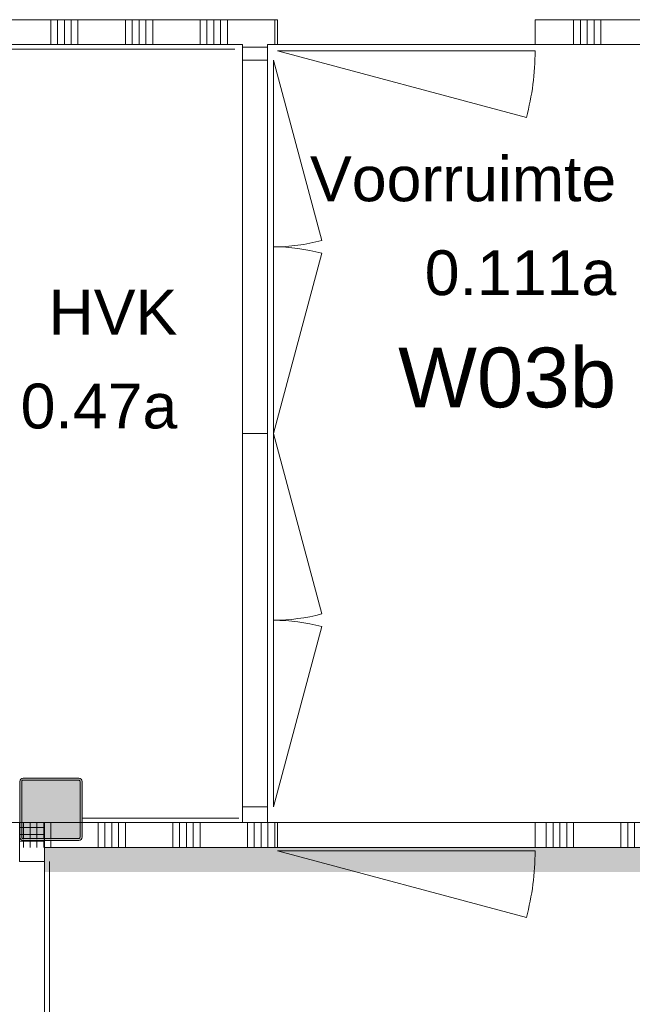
# Model space of a CAD drawing. Header units: millimetres. Extents: x -850 to 154668, y -80411 to 71019.
# Tile 168 of 236: x 47276 to 49736, y 29345 to 33300. Entities that reach past the tile are written whole.
import ezdxf
from ezdxf.enums import TextEntityAlignment as Align

# ---------------------------------------------------------------- set-up
doc = ezdxf.new("R2010")
doc.units = ezdxf.units.MM
doc.header["$MEASUREMENT"] = 0
for name, color, linetype in [('Info Wandafwerking aanduiding', 7, 'Continuous'), ('Info Wandafwerking aanduiding Doorsnede-arcering', 7, 'Continuous'), ('New_22 C Binnenwanden', 7, 'Continuous'), ('New_22 C Binnenwanden Deuren', 7, 'Continuous'), ('New_22 C Binnenwanden Doorsnede-arcering', 7, 'Continuous'), ('New_22 NC Binnenwanden', 7, 'Continuous'), ('New_22 NC Binnenwanden Deuren', 7, 'Continuous'), ('New_22 NC Binnenwanden Doorsnede-arcering', 7, 'Continuous'), ('New_Z Ruimtefuncties', 7, 'Continuous'), ('New_Z Ruimtefuncties Zone omranding', 7, 'Continuous'), ('New_Z Ruimtefuncties Zone tekst', 7, 'Continuous'), ('S-COLS-____-OTLN.RVT S', 7, 'Continuous'), ('S-COLS-____-OTLN.RVT S 2D arcering', 7, 'Continuous')]:
    doc.layers.add(name, color=color, linetype=linetype)
doc.styles.add('GENERATED_STYLE_1', font='arial.ttf')
doc.styles.add('GENERATED_STYLE_2', font='arial.ttf')

# ---------------------------------------------------------------- blocks, each defined once
blk = doc.blocks.new('Voorruimte_0.111a_4_1', base_point=(49075.4, 32226.1))
at = {"layer": 'New_Z Ruimtefuncties Zone tekst', "color": 2, "lineweight": 0}
for tag, height, style, p in [('DUMMY_938', 180, 'GENERATED_STYLE_1', (49671.1, 32791.8)), ('ROOM_NAME', 180, 'GENERATED_STYLE_1', (49671.1, 32750.7)), ('DUMMY_939', 180, 'GENERATED_STYLE_1', (49671.1, 32414.7)), ('ROOM_NUMBER', 180, 'GENERATED_STYLE_1', (49671.1, 32373.5)), ('stWallCovering', 240, 'GENERATED_STYLE_2', (49671.1, 31982.7))]:
    blk.add_attdef(tag, text='', height=height, dxfattribs=dict(at, style=style)).set_placement(p, align=Align.TOP_RIGHT)
at = {"layer": 'New_Z Ruimtefuncties Zone tekst', "color": 2, "lineweight": 0, "style": 'GENERATED_STYLE_2'}
blk.add_attdef('DUMMY_940', text='', height=240, dxfattribs=at).set_placement((48479.6, 32037.5), align=Align.TOP_LEFT)
blk = doc.blocks.new('*X425')
at = {"layer": 'New_22 NC Binnenwanden Doorsnede-arcering', "color": 254, "linetype": 'Continuous', "lineweight": 0, "true_color": 0xe9ebeb}
for p, q in [((47890.3, 29975), (47890.3, 30075)), ((47917.7, 29975), (47917.7, 30075)), ((47945.1, 29975), (47945.1, 30075)), ((47972.6, 29975), (47972.6, 30075)), ((48000, 29975), (48000, 30075)), ((48190.3, 29975), (48190.3, 30075)), ((48217.7, 29975), (48217.7, 30075)), ((48245.1, 29975), (48245.1, 30075)), ((48272.6, 29975), (48272.6, 30075)), ((48300, 29975), (48300, 30075))]:
    blk.add_line(p, q, dxfattribs=at)
blk = doc.blocks.new('*X426')
at = {"layer": 'New_22 NC Binnenwanden Doorsnede-arcering', "color": 254, "linetype": 'Continuous', "lineweight": 0, "true_color": 0xe9ebeb}
for p, q in [((49390.3, 29975), (49390.3, 30075)), ((49417.7, 29975), (49417.7, 30075)), ((49445.1, 29975), (49445.1, 30075)), ((49472.6, 29975), (49472.6, 30075)), ((49500, 29975), (49500, 30075)), ((49690.3, 29975), (49690.3, 30075)), ((49717.7, 29975), (49717.7, 30075)), ((49745.1, 29975), (49745.1, 30075)), ((49772.6, 29975), (49772.6, 30075)), ((49800, 29975), (49800, 30075)), ((49990.3, 29975), (49990.3, 30075)), ((50017.7, 29975), (50017.7, 30075)), ((50045.1, 29975), (50045.1, 30075)), ((50072.6, 29975), (50072.6, 30075)), ((50100, 29975), (50100, 30075)), ((50290.3, 29975), (50290.3, 30075)), ((50317.7, 29975), (50317.7, 30075)), ((50345.1, 29975), (50345.1, 30075)), ((50372.6, 29975), (50372.6, 30075)), ((50400, 29975), (50400, 30075)), ((50590.3, 29975), (50590.3, 30075)), ((50617.7, 29975), (50617.7, 30075)), ((50645.1, 29975), (50645.1, 30075)), ((50672.6, 29975), (50672.6, 30075)), ((50700, 29975), (50700, 30075)), ((50890.3, 29975), (50890.3, 30075)), ((50917.7, 29975), (50917.7, 30075)), ((50945.1, 29975), (50945.1, 30075)), ((50972.6, 29975), (50972.6, 30075)), ((51000, 29975), (51000, 30075)), ((51190.3, 29975), (51190.3, 30075)), ((51217.7, 29975), (51217.7, 30075)), ((51245.1, 29975), (51245.1, 30075)), ((51272.6, 29975), (51272.6, 30075)), ((51300, 29975), (51300, 30075)), ((51790.3, 29975), (51790.3, 30075)), ((51817.7, 29975), (51817.7, 30075)), ((51845.1, 29975), (51845.1, 30075)), ((51872.6, 29975), (51872.6, 30075)), ((51490.3, 29975), (51490.3, 30000)), ((51517.7, 29975), (51517.7, 30000)), ((51545.1, 29975), (51545.1, 30000)), ((51572.6, 29975), (51572.6, 30000)), ((51600, 29975), (51600, 30000.4))]:
    blk.add_line(p, q, dxfattribs=at)
blk = doc.blocks.new('D1 22_3')
at = {"layer": 'New_22 NC Binnenwanden Deuren', "color": 1, "linetype": 'Continuous', "lineweight": 0}
for q in [(-481.8, 267.6), (-517, 0)]:
    blk.add_line((517, 0), q, dxfattribs=at)
at = {"layer": 'New_22 NC Binnenwanden Deuren', "color": 7, "linetype": 'Continuous', "lineweight": 0}
for p, q in [((-517, -114), (-517, -14)), ((-517, -114), (-517, -14)), ((517, -114), (517, -14)), ((517, -114), (517, -14))]:
    blk.add_line(p, q, dxfattribs=at)
at = {"layer": 'New_22 NC Binnenwanden Deuren', "color": 1, "linetype": 'Continuous', "lineweight": 0}
blk.add_arc((517, 0), 1034, 165, 180, dxfattribs=at)
blk = doc.blocks.new('Wall_111_1', base_point=(53347.3, 30075))
at = {"layer": 'New_22 NC Binnenwanden', "color": 8, "linetype": 'Continuous', "lineweight": 0, "true_color": 0x778488}
for p, q in [((48311.5, 30075), (48311.5, 29975)), ((49345.5, 30075), (49345.5, 29975))]:
    blk.add_line(p, q, dxfattribs=at)
at = {"layer": 'New_22 NC Binnenwanden', "color": 8, "linetype": 'Continuous', "lineweight": 0, "true_color": 0x778488, "flags": 128}
for points in [[(48311.5, 30075), (47759.9, 30075)], [(51365, 30075), (49345.5, 30075)], [(47759.9, 29975), (48311.5, 29975)], [(49345.5, 29975), (51895.4, 29975)]]:
    blk.add_lwpolyline(points, dxfattribs=at)
at = {"layer": 'New_22 NC Binnenwanden', "color": 8, "lineweight": 0, "true_color": 0x778488}
for name in ['*X425', '*X426']:
    blk.add_blockref(name, (0, 0), dxfattribs=at)
at = {"layer": 'New_22 NC Binnenwanden Deuren', "color": 1, "linetype": 'Continuous', "lineweight": 0, "zscale": 1000, "rotation": 179.9999999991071}
blk.add_blockref('D1 22_3', (48828.5, 29961), dxfattribs=at)
blk = doc.blocks.new('*X451')
at = {"layer": 'New_22 NC Binnenwanden Doorsnede-arcering', "color": 254, "linetype": 'Continuous', "lineweight": 0, "true_color": 0xe9ebeb}
for p, q in [((46690.3, 29975), (46690.3, 30075)), ((46717.7, 29975), (46717.7, 30075)), ((46745.1, 29975), (46745.1, 30075)), ((46772.6, 29975), (46772.6, 30075)), ((46800, 29975), (46800, 30075)), ((46990.3, 29975), (46990.3, 30075)), ((47017.7, 29975), (47017.7, 30075)), ((47045.1, 29975), (47045.1, 30075)), ((47072.6, 29975), (47072.6, 30075)), ((47100, 29975), (47100, 30075)), ((47590.3, 29975), (47590.3, 30075)), ((47617.7, 29975), (47617.7, 30075)), ((47645.1, 29975), (47645.1, 30075)), ((47672.6, 29975), (47672.6, 30075)), ((47700, 29975), (47700, 30075)), ((47290.3, 29975), (47290.3, 30000.5)), ((47317.7, 29975), (47317.7, 30000)), ((47345.1, 29975), (47345.1, 30000)), ((47372.6, 29975), (47372.6, 30000)), ((47400, 29975), (47400, 30000))]:
    blk.add_line(p, q, dxfattribs=at)
blk = doc.blocks.new('*X452')
at = {"layer": 'New_22 NC Binnenwanden Doorsnede-arcering', "color": 254, "linetype": 'Continuous', "lineweight": 0, "true_color": 0xe9ebeb}
for p, q in [((47290.3, 30008.5), (47290.3, 30075)), ((47317.7, 30008), (47317.7, 30075)), ((47345.1, 30008), (47345.1, 30075)), ((47372.6, 30008), (47372.6, 30075)), ((47400, 30008), (47400, 30075))]:
    blk.add_line(p, q, dxfattribs=at)
blk = doc.blocks.new('Wall_119_1', base_point=(47759.9, 30075))
at = {"layer": 'New_22 NC Binnenwanden', "color": 8, "linetype": 'Continuous', "lineweight": 0, "true_color": 0x778488, "flags": 128}
for points in [[(47517.4, 30075), (47283.4, 30075)], [(47759.9, 30075), (47525.4, 30075)], [(47375.4, 29975), (47759.9, 29975)]]:
    blk.add_lwpolyline(points, dxfattribs=at)
at = {"layer": 'New_22 NC Binnenwanden', "color": 8, "lineweight": 0, "true_color": 0x778488}
for name in ['*X451', '*X452']:
    blk.add_blockref(name, (0, 0), dxfattribs=at)
blk = doc.blocks.new('*X914')
at = {"layer": 'New_22 NC Binnenwanden Doorsnede-arcering', "color": 254, "linetype": 'Continuous', "lineweight": 0, "true_color": 0xe9ebeb}
for p, q in [((47100, 33300), (47100, 33270.1)), ((47127.4, 33300), (47127.4, 33242.7)), ((47154.9, 33300), (47154.9, 33215.3))]:
    blk.add_line(p, q, dxfattribs=at)
blk = doc.blocks.new('*X915')
at = {"layer": 'New_22 NC Binnenwanden Doorsnede-arcering', "color": 254, "linetype": 'Continuous', "lineweight": 0, "true_color": 0xe9ebeb}
for p, q in [((47182.3, 33300), (47182.3, 33200)), ((47209.7, 33300), (47209.7, 33200)), ((47400, 33300), (47400, 33200)), ((47427.4, 33300), (47427.4, 33200)), ((47454.9, 33300), (47454.9, 33200)), ((47482.3, 33300), (47482.3, 33200)), ((47509.7, 33300), (47509.7, 33200)), ((47700, 33300), (47700, 33200)), ((47727.4, 33300), (47727.4, 33200)), ((47754.9, 33300), (47754.9, 33200)), ((47782.3, 33300), (47782.3, 33200)), ((47809.7, 33300), (47809.7, 33200)), ((48000, 33300), (48000, 33200)), ((48027.4, 33300), (48027.4, 33200)), ((48054.9, 33300), (48054.9, 33200)), ((48082.3, 33300), (48082.3, 33200)), ((48109.7, 33300), (48109.7, 33200)), ((48300, 33300), (48300, 33200))]:
    blk.add_line(p, q, dxfattribs=at)
blk = doc.blocks.new('*X916')
at = {"layer": 'New_22 NC Binnenwanden Doorsnede-arcering', "color": 254, "linetype": 'Continuous', "lineweight": 0, "true_color": 0xe9ebeb}
for p, q in [((49500, 33300), (49500, 33200)), ((49527.4, 33300), (49527.4, 33200)), ((49554.9, 33300), (49554.9, 33200)), ((49582.3, 33300), (49582.3, 33200)), ((49609.7, 33300), (49609.7, 33200)), ((49800, 33300), (49800, 33200)), ((49827.4, 33300), (49827.4, 33200)), ((49854.9, 33300), (49854.9, 33200)), ((49882.3, 33300), (49882.3, 33200)), ((49909.7, 33300), (49909.7, 33200))]:
    blk.add_line(p, q, dxfattribs=at)
blk = doc.blocks.new('D1 22')
at = {"layer": 'New_22 NC Binnenwanden Deuren', "color": 1, "linetype": 'Continuous', "lineweight": 0}
for q in [(-481.8, 267.6), (-517, 0)]:
    blk.add_line((517, 0), q, dxfattribs=at)
at = {"layer": 'New_22 NC Binnenwanden Deuren', "color": 7, "linetype": 'Continuous', "lineweight": 0}
for p, q in [((-517, -25), (-517, -125)), ((-517, -25), (-517, -125)), ((517, -25), (517, -125)), ((517, -25), (517, -125))]:
    blk.add_line(p, q, dxfattribs=at)
at = {"layer": 'New_22 NC Binnenwanden Deuren', "color": 1, "linetype": 'Continuous', "lineweight": 0}
blk.add_arc((517, 0), 1034, 165, 180, dxfattribs=at)
blk = doc.blocks.new('*X918')
at = {"layer": 'New_22 NC Binnenwanden Doorsnede-arcering', "color": 254, "linetype": 'Continuous', "lineweight": 0, "true_color": 0xe9ebeb}
for p, q in [((47100, 33270.1), (47100, 33200)), ((47127.4, 33242.7), (47127.4, 33200)), ((47154.9, 33215.3), (47154.9, 33200))]:
    blk.add_line(p, q, dxfattribs=at)
blk = doc.blocks.new('Wall_182_1', base_point=(50020.2, 33200))
at = {"layer": 'New_22 NC Binnenwanden', "color": 8, "linetype": 'Continuous', "lineweight": 0, "true_color": 0x778488}
for p, q in [((48311.5, 33200), (48311.5, 33300)), ((49345.5, 33200), (49345.5, 33300))]:
    blk.add_line(p, q, dxfattribs=at)
at = {"layer": 'New_22 NC Binnenwanden', "color": 8, "linetype": 'Continuous', "lineweight": 0, "true_color": 0x778488, "flags": 128}
for points in [[(48311.5, 33300), (47070.1, 33300)], [(47070.1, 33300), (47070.1, 33200)], [(49970.2, 33300), (49345.5, 33300)], [(47170.1, 33200), (48170.1, 33200)], [(48270.1, 33200), (48311.5, 33200)], [(49345.5, 33200), (49970.2, 33200)]]:
    blk.add_lwpolyline(points, dxfattribs=at)
at = {"layer": 'New_22 NC Binnenwanden', "color": 8, "lineweight": 0, "true_color": 0x778488}
for name in ['*X914', '*X918', '*X915', '*X916']:
    blk.add_blockref(name, (0, 0), dxfattribs=at)
at = {"layer": 'New_22 NC Binnenwanden Deuren', "color": 1, "linetype": 'Continuous', "lineweight": 0, "zscale": 1000, "rotation": 180}
blk.add_blockref('D1 22', (48828.5, 33175), dxfattribs=at)
blk = doc.blocks.new('*X1667')
at = {"layer": 'New_22 NC Binnenwanden Doorsnede-arcering', "color": 254, "linetype": 'Continuous', "lineweight": 0, "true_color": 0xe9ebeb}
blk.add_line((48270.1, 33190.3), (48170.1, 33190.3), dxfattribs=at)
blk = doc.blocks.new('D2 22_5')
at = {"layer": 'New_22 NC Binnenwanden Deuren', "color": 1, "linetype": 'Continuous', "lineweight": 0}
for p, q in [((-750, 0), (-25.6, 194.1)), ((750, 0), (25.6, 194.1)), ((-750, 0), (0, 0)), ((750, 0), (0, 0))]:
    blk.add_line(p, q, dxfattribs=at)
at = {"layer": 'New_22 NC Binnenwanden Deuren', "color": 7, "linetype": 'Continuous', "lineweight": 0}
for p, q in [((-750, -25), (-750, -125)), ((-750, -25), (-750, -125)), ((750, -25), (750, -125)), ((750, -25), (750, -125))]:
    blk.add_line(p, q, dxfattribs=at)
at = {"layer": 'New_22 NC Binnenwanden Deuren', "color": 1, "linetype": 'Continuous', "lineweight": 0}
for centre, start, end in [((-750, 0), 0, 15), ((750, 0), 165, 180)]:
    blk.add_arc(centre, 750, start, end, dxfattribs=at)
blk = doc.blocks.new('Wall_295_1', base_point=(48170.1, 33200))
at = {"layer": 'New_22 NC Binnenwanden', "color": 8, "linetype": 'Continuous', "lineweight": 0, "true_color": 0x778488}
for p, q in [((48270.1, 33137.5), (48170.1, 33137.5)), ((48270.1, 30137.5), (48170.1, 30137.5))]:
    blk.add_line(p, q, dxfattribs=at)
at = {"layer": 'New_22 NC Binnenwanden', "color": 8, "linetype": 'Continuous', "lineweight": 0, "true_color": 0x778488, "flags": 128}
for points in [[(48170.1, 33200), (48170.1, 33137.5)], [(48270.1, 33137.5), (48270.1, 33200)], [(48170.1, 30137.5), (48170.1, 30075.1)], [(48270.1, 30075.1), (48270.1, 30137.5)], [(48170.1, 30075.1), (48270.1, 30075.1)]]:
    blk.add_lwpolyline(points, dxfattribs=at)
at = {"layer": 'New_22 NC Binnenwanden', "color": 8, "lineweight": 0, "true_color": 0x778488}
blk.add_blockref('*X1667', (0, 0), dxfattribs=at)
at = {"layer": 'New_22 NC Binnenwanden Deuren', "color": 1, "linetype": 'Continuous', "lineweight": 0, "zscale": 1000, "rotation": 270.0000000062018}
for p in [(48295.1, 32387.5), (48295.1, 30887.5)]:
    blk.add_blockref('D2 22_5', p, dxfattribs=at)
blk = doc.blocks.new('Wall_296_1', base_point=(48156.1, 30075))
at = {"layer": 'New_22 NC Binnenwanden Doorsnede-arcering', "linetype": 'Continuous', "lineweight": 0, "true_color": 0xe9ebeb}
h = blk.add_hatch(dxfattribs=at)
h.set_pattern_fill('325_Houtachtig_plaatmate_E0', color=254, style=0, pattern_type=2)
h.set_pattern_definition([(359.99414, (0, 0), (0.00511, 50), [])])
h.paths.add_polyline_path([(48156.2, 30093), (47526.5, 30093.1), (47526.5, 30075.1), (48156.1, 30075)])
at = {"layer": 'New_22 NC Binnenwanden', "color": 8, "linetype": 'Continuous', "lineweight": 0, "true_color": 0x778488, "flags": 128}
for points in [[(48156.2, 30093), (47526.5, 30093.1)], [(47526.5, 30075.1), (47526.5, 30093.1)], [(47526.5, 30075.1), (48156.1, 30075)]]:
    blk.add_lwpolyline(points, dxfattribs=at)
blk = doc.blocks.new('Wall_298_1', base_point=(47188.1, 33200))
at = {"layer": 'New_22 NC Binnenwanden Doorsnede-arcering', "linetype": 'Continuous', "lineweight": 0, "true_color": 0xe9ebeb}
h = blk.add_hatch(dxfattribs=at)
h.set_pattern_fill('325_Houtachtig_plaatmate_E0', color=254, style=0, pattern_type=2)
h.set_pattern_definition([(180, (0, 0), (0, 50), [])])
h.paths.add_polyline_path([(47188.1, 33182), (48140.1, 33182), (48140.1, 33200), (47188.1, 33200)])
at = {"layer": 'New_22 NC Binnenwanden', "color": 8, "linetype": 'Continuous', "lineweight": 0, "true_color": 0x778488, "flags": 128}
for points in [[(48140.1, 33200), (47188.1, 33200)], [(47188.1, 33182), (48140.1, 33182)]]:
    blk.add_lwpolyline(points, dxfattribs=at)
blk = doc.blocks.new('Wall_449_1', base_point=(61930.2, 29976.8))
at = {"layer": 'Info Wandafwerking aanduiding Doorsnede-arcering', "linetype": 'Continuous', "lineweight": 0}
blk.add_hatch(color=1, dxfattribs=at).paths.add_polyline_path([(61930.2, 29976.8), (47375.4, 29976.8), (47375.4, 29876.8), (61930.2, 29876.8)])
at = {"layer": 'Info Wandafwerking aanduiding', "color": 9, "linetype": 'Continuous', "lineweight": 0, "flags": 128}
blk.add_lwpolyline([(47375.4, 29976.8), (47375.4, 29876.8)], dxfattribs=at)
blk = doc.blocks.new('Column 73[73]_1', base_point=(0.5, 3))
at = {"layer": 'S-COLS-____-OTLN.RVT S 2D arcering', "linetype": 'Continuous', "lineweight": 0, "true_color": 0x778488}
h = blk.add_hatch(color=8, dxfattribs=at)
h.paths.add_polyline_path([(47275.9, 30016), (47276.9, 30011), (47279.7, 30006.8), (47283.9, 30004), (47288.9, 30003), (47512.9, 30003), (47517.9, 30004), (47522.1, 30006.8), (47524.9, 30011), (47525.9, 30016), (47525.9, 30240), (47524.9, 30244.9), (47522.1, 30249.2), (47517.9, 30252), (47512.9, 30253), (47288.9, 30253), (47283.9, 30252), (47279.7, 30249.2), (47276.9, 30244.9), (47275.9, 30240)])
h.paths.add_polyline_path([(47512.9, 30011), (47288.9, 30011), (47287, 30011.3), (47285.4, 30012.4), (47284.3, 30014), (47283.9, 30016), (47283.9, 30240), (47284.3, 30241.9), (47285.4, 30243.5), (47287, 30244.6), (47288.9, 30245), (47512.9, 30245), (47514.8, 30244.6), (47516.4, 30243.5), (47517.5, 30241.9), (47517.9, 30240), (47517.9, 30016), (47517.5, 30014), (47516.4, 30012.4), (47514.8, 30011.3)], flags=0)
blk.add_hatch(color=8, dxfattribs=at).paths.add_polyline_path([(47512.9, 30245), (47288.9, 30245), (47287, 30244.6), (47285.4, 30243.5), (47284.3, 30241.9), (47283.9, 30240), (47283.9, 30016), (47284.3, 30014), (47285.4, 30012.4), (47287, 30011.3), (47288.9, 30011), (47512.9, 30011), (47514.8, 30011.3), (47516.4, 30012.4), (47517.5, 30014), (47517.9, 30016), (47517.9, 30240), (47517.5, 30241.9), (47516.4, 30243.5), (47514.8, 30244.6)])
at = {"layer": 'S-COLS-____-OTLN.RVT S', "color": 1, "linetype": 'Continuous', "lineweight": 0}
for p, q in [((47276.9, 30244.9), (47275.9, 30240)), ((47275.9, 30240), (47275.9, 30016)), ((47279.7, 30249.2), (47276.9, 30244.9)), ((47283.9, 30252), (47279.7, 30249.2)), ((47288.9, 30253), (47283.9, 30252)), ((47283.9, 30240), (47284.3, 30241.9)), ((47283.9, 30016), (47283.9, 30240)), ((47284.3, 30241.9), (47285.4, 30243.5)), ((47285.4, 30243.5), (47287, 30244.6)), ((47287, 30244.6), (47288.9, 30245)), ((47512.9, 30253), (47288.9, 30253)), ((47288.9, 30245), (47512.9, 30245)), ((47517.9, 30252), (47512.9, 30253)), ((47512.9, 30245), (47514.8, 30244.6)), ((47514.8, 30244.6), (47516.4, 30243.5)), ((47516.4, 30243.5), (47517.5, 30241.9)), ((47517.5, 30241.9), (47517.9, 30240)), ((47522.1, 30249.2), (47517.9, 30252)), ((47517.9, 30240), (47517.9, 30016)), ((47524.9, 30244.9), (47522.1, 30249.2)), ((47525.9, 30240), (47524.9, 30244.9)), ((47525.9, 30016), (47525.9, 30240)), ((47275.9, 30016), (47276.9, 30011)), ((47276.9, 30011), (47279.7, 30006.8)), ((47279.7, 30006.8), (47283.9, 30004)), ((47284.3, 30014), (47283.9, 30016)), ((47283.9, 30004), (47288.9, 30003)), ((47285.4, 30012.4), (47284.3, 30014)), ((47287, 30011.3), (47285.4, 30012.4)), ((47288.9, 30011), (47287, 30011.3)), ((47512.9, 30011), (47288.9, 30011)), ((47288.9, 30003), (47512.9, 30003)), ((47514.8, 30011.3), (47512.9, 30011)), ((47512.9, 30003), (47517.9, 30004)), ((47516.4, 30012.4), (47514.8, 30011.3)), ((47517.5, 30014), (47516.4, 30012.4)), ((47517.9, 30016), (47517.5, 30014)), ((47517.9, 30004), (47522.1, 30006.8)), ((47522.1, 30006.8), (47524.9, 30011)), ((47524.9, 30011), (47525.9, 30016))]:
    blk.add_line(p, q, dxfattribs=at)
blk = doc.blocks.new('HVK_0.47a_69_1', base_point=(47600.7, 31926.4))
at = {"layer": 'New_Z Ruimtefuncties Zone tekst', "color": 2, "lineweight": 0, "style": 'GENERATED_STYLE_1'}
for tag, p in [('DUMMY_938', (47908.5, 32256.4)), ('ROOM_NAME', (47908.5, 32215.2)), ('DUMMY_939', (47908.5, 31879.2)), ('ROOM_NUMBER', (47908.5, 31838.1))]:
    blk.add_attdef(tag, text='', height=180, dxfattribs=at).set_placement(p, align=Align.TOP_RIGHT)
blk = doc.blocks.new('*X3510')
at = {"layer": 'New_22 C Binnenwanden Doorsnede-arcering', "color": 254, "linetype": 'Continuous', "lineweight": 0, "true_color": 0xe9ebeb}
for p, q in [((47275.4, 30054.9), (47375.4, 30054.9)), ((47275.4, 30027.4), (47375.4, 30027.4)), ((47275.4, 30000), (47375.4, 30000))]:
    blk.add_line(p, q, dxfattribs=at)
blk = doc.blocks.new('D2 bl zl2 22_3')
at = {"layer": 'New_22 C Binnenwanden Deuren', "color": 1, "linetype": 'Continuous', "lineweight": 0}
for p, q in [((1159.7, 0), (39.2, 300.2)), ((-1798, 0), (-1160.3, 0)), ((-1160.3, 0), (-1160.3, -40)), ((-0.3, -40), (-0.3, 0)), ((1159.7, 0), (-0.3, 0)), ((1798, 0), (1159.7, 0)), ((-1160.3, -40), (-39.9, -340.2)), ((-1160.3, -40), (-0.3, -40))]:
    blk.add_line(p, q, dxfattribs=at)
at = {"layer": 'New_22 C Binnenwanden Deuren', "color": 7, "linetype": 'Continuous', "lineweight": 0}
for p, q in [((-1798, -20), (-1798, -120)), ((-1798, -20), (-1798, -120)), ((1798, -20), (1798, -120)), ((1798, -20), (1798, -120))]:
    blk.add_line(p, q, dxfattribs=at)
at = {"layer": 'New_22 C Binnenwanden Deuren', "color": 1, "linetype": 'Continuous', "lineweight": 0}
for centre, start, end in [((1159.7, 0), 165, 180), ((-1160.3, -40), 345, 0)]:
    blk.add_arc(centre, 1160, start, end, dxfattribs=at)
blk = doc.blocks.new('Wall_795_1', base_point=(47275.4, 30075))
at = {"layer": 'New_22 C Binnenwanden', "color": 8, "linetype": 'Continuous', "lineweight": 0, "true_color": 0x778488}
for p, q in [((47375.4, 29918.5), (47275.4, 29918.5)), ((47375.4, 26322.5), (47275.4, 26322.5))]:
    blk.add_line(p, q, dxfattribs=at)
at = {"layer": 'New_22 C Binnenwanden', "color": 8, "linetype": 'Continuous', "lineweight": 0, "true_color": 0x778488, "flags": 128}
for points in [[(47275.4, 30075), (47275.4, 29918.5)], [(47375.4, 30075), (47275.4, 30075)], [(47375.4, 29918.5), (47375.4, 30075)], [(47275.4, 26322.5), (47275.4, 26210)], [(47375.4, 26210), (47375.4, 26322.5)], [(47375.4, 26210), (47275.4, 26210)]]:
    blk.add_lwpolyline(points, dxfattribs=at)
at = {"layer": 'New_22 C Binnenwanden', "color": 8, "lineweight": 0, "true_color": 0x778488}
blk.add_blockref('*X3510', (0, 0), dxfattribs=at)
at = {"layer": 'New_22 C Binnenwanden Deuren', "color": 1, "linetype": 'Continuous', "lineweight": 0, "zscale": 1000, "rotation": 270}
blk.add_blockref('D2 bl zl2 22_3', (47395.4, 28120.5), dxfattribs=at)

msp = doc.modelspace()

# ---------------------------------------------------------------- linework, layer by layer
at = {"layer": 'New_Z Ruimtefuncties Zone omranding', "color": 32, "linetype": 'Continuous', "lineweight": 0, "true_color": 0xba661c, "flags": 128}
msp.add_lwpolyline([(47170.1, 30075), (48170.1, 30075), (48170.1, 33200.8), (47170.1, 33200.8)], close=True, dxfattribs=at)
at = {"layer": 'New_Z Ruimtefuncties Zone omranding', "color": 52, "linetype": 'Continuous', "lineweight": 0, "flags": 128}
msp.add_lwpolyline([(49970, 30075), (49970, 33200.8), (48270.1, 33200.8), (48270.1, 30075.1)], close=True, dxfattribs=at)
at = {"layer": 'New_Z Ruimtefuncties Zone omranding', "color": 41, "linetype": 'Continuous', "lineweight": 0, "true_color": 0xffdd55, "flags": 128}
msp.add_lwpolyline([(47375.4, 29975), (47375.4, 26302.2), (61260, 26308.3), (61261, 19351.7, -0.295235), (61910, 18348.4), (61910, 12048.4), (62190, 12048.4), (73268, 12048.4), (73268, 14148.3, -0.414214), (74268, 15148.3), (77660, 15148.3), (77660, 17150), (75260.1, 17150), (75260.1, 30198.3), (62011.9, 30198.3), (62011.9, 29975)], format="xyb", close=True, dxfattribs=at)

# ---------------------------------------------------------------- block references
at = {"layer": 'Info Wandafwerking aanduiding', "color": 1, "lineweight": 0}
msp.add_blockref('Wall_449_1', (61930.2, 29976.8), dxfattribs=at)
at = {"layer": 'New_22 C Binnenwanden', "color": 8, "lineweight": 0, "true_color": 0x778488}
msp.add_blockref('Wall_795_1', (47275.4, 30075), dxfattribs=at)
at = {"layer": 'New_22 NC Binnenwanden', "color": 8, "lineweight": 0, "true_color": 0x778488}
for name, p in [('Wall_182_1', (50020.2, 33200)), ('Wall_298_1', (47188.1, 33200)), ('Wall_295_1', (48170.1, 33200)), ('Wall_119_1', (47759.9, 30075)), ('Wall_296_1', (48156.1, 30075)), ('Wall_111_1', (53347.3, 30075))]:
    msp.add_blockref(name, p, dxfattribs=at)
at = {"layer": 'New_Z Ruimtefuncties', "color": 2, "linetype": 'Continuous', "lineweight": 0}
for name, p, values in [('Voorruimte_0.111a_4_1', (49075.4, 32226.1), {'ROOM_NAME': 'Voorruimte', 'ROOM_NUMBER': '0.111a', 'stWallCovering': 'W03b'}), ('HVK_0.47a_69_1', (47600.7, 31926.4), {'ROOM_NAME': 'HVK', 'ROOM_NUMBER': '0.47a'})]:
    msp.add_blockref(name, p, dxfattribs=at).add_auto_attribs(values)
at = {"layer": 'S-COLS-____-OTLN.RVT S', "color": 1, "linetype": 'Continuous', "lineweight": 0}
msp.add_blockref('Column 73[73]_1', (0.5, 3), dxfattribs=at)

doc.saveas('drawing.dxf')
